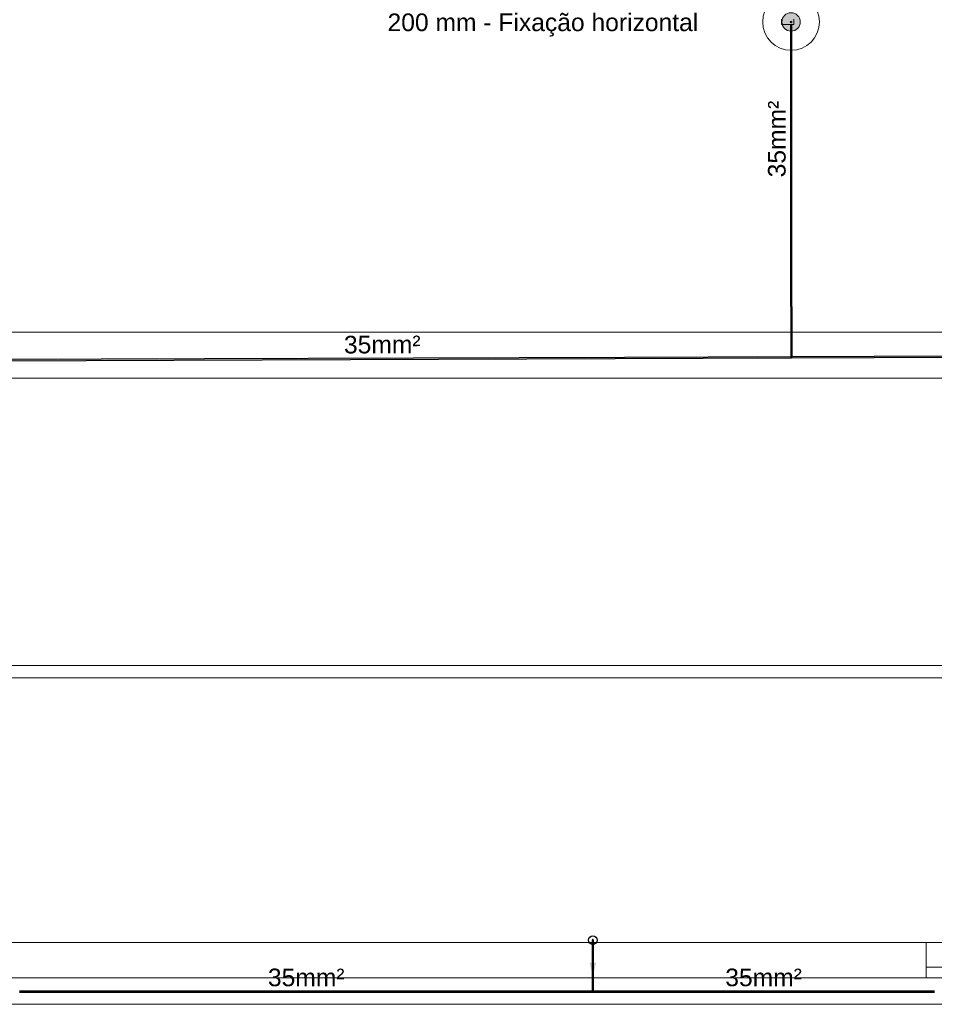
# Model space of a CAD drawing. Header units: millimetres. Extents: x 4477830 to 4478275, y -30323838 to -30323445.
# Tile 41 of 124: x 4477978 to 4477989, y -30323632 to -30323621. Entities that reach past the tile are written whole.
import ezdxf

# ---------------------------------------------------------------- set-up
doc = ezdxf.new("R2010")
doc.units = ezdxf.units.MM
doc.linetypes.add('NULL', pattern=[0])
for name, color, linetype, lineweight in [('IFC-Parede padrão-Contorno', 44, 'Continuous', 5), ('IFC-Parede-Contorno', 42, 'Continuous', 5), ('Nível 1', 7, 'Continuous', 0), ('P-Simbol', 5, 'Continuous', 20), ('PR-Captor', 9, 'Continuous', 18), ('PR-Condutos', 150, 'Continuous', 25), ('PR-Textos conduto', 7, 'Continuous', 9), ('Textos', 7, 'Continuous', 9)]:
    doc.layers.add(name, color=color, linetype=linetype, lineweight=lineweight)
doc.styles.add('ARIAL', font='arial.ttf')

msp = doc.modelspace()

# ---------------------------------------------------------------- hatches: boundary and pattern name
at = {"layer": 'P-Simbol', "linetype": 'Continuous'}
msp.add_hatch(color=5, dxfattribs=at).paths.add_polyline_path([(4477987.151, -30323621.32), (4477987.15, -30323621.311), (4477987.149, -30323621.301), (4477987.147, -30323621.293), (4477987.145, -30323621.284), (4477987.141, -30323621.275), (4477987.137, -30323621.267), (4477987.132, -30323621.26), (4477987.126, -30323621.252), (4477987.12, -30323621.246), (4477987.113, -30323621.239), (4477987.106, -30323621.234), (4477987.098, -30323621.229), (4477987.09, -30323621.225), (4477987.082, -30323621.221), (4477987.073, -30323621.218), (4477987.064, -30323621.216), (4477987.055, -30323621.215), (4477987.046, -30323621.215), (4477987.037, -30323621.215), (4477987.028, -30323621.216), (4477987.019, -30323621.218), (4477987.01, -30323621.221), (4477987.002, -30323621.225), (4477986.994, -30323621.229), (4477986.986, -30323621.234), (4477986.979, -30323621.239), (4477986.972, -30323621.246), (4477986.966, -30323621.252), (4477986.96, -30323621.26), (4477986.955, -30323621.267), (4477986.951, -30323621.275), (4477986.948, -30323621.284), (4477986.945, -30323621.293), (4477986.943, -30323621.301), (4477986.942, -30323621.311), (4477986.941, -30323621.32), (4477986.942, -30323621.329), (4477986.943, -30323621.338), (4477986.945, -30323621.347), (4477986.948, -30323621.355), (4477986.951, -30323621.364), (4477986.955, -30323621.372), (4477986.96, -30323621.38), (4477986.966, -30323621.387), (4477986.972, -30323621.394), (4477986.979, -30323621.4), (4477986.986, -30323621.405), (4477986.994, -30323621.41), (4477987.002, -30323621.415), (4477987.01, -30323621.418), (4477987.019, -30323621.421), (4477987.028, -30323621.423), (4477987.037, -30323621.424), (4477987.046, -30323621.424), (4477987.055, -30323621.424), (4477987.064, -30323621.423), (4477987.073, -30323621.421), (4477987.082, -30323621.418), (4477987.09, -30323621.415), (4477987.098, -30323621.41), (4477987.106, -30323621.405), (4477987.113, -30323621.4), (4477987.12, -30323621.394), (4477987.126, -30323621.387), (4477987.132, -30323621.38), (4477987.137, -30323621.372), (4477987.141, -30323621.364), (4477987.145, -30323621.355), (4477987.147, -30323621.347), (4477987.149, -30323621.338), (4477987.15, -30323621.329)])
at = {"layer": 'PR-Condutos', "linetype": 'Continuous', "true_color": 0x105689}
for points in [[(4477987.04, -30323623.976), (4477987.041, -30323621.35), (4477987.04, -30323621.35)], [(4477987.041, -30323623.976), (4477987.043, -30323621.35), (4477987.041, -30323621.35)], [(4477987.043, -30323623.976), (4477987.045, -30323621.35), (4477987.043, -30323621.35)], [(4477987.045, -30323623.976), (4477987.048, -30323621.35), (4477987.045, -30323621.35)], [(4477987.051, -30323623.971), (4477987.05, -30323621.4), (4477987.05, -30323621.35), (4477987.048, -30323621.35), (4477987.048, -30323623.964)], [(4477987.051, -30323623.976), (4477987.052, -30323621.35), (4477987.05, -30323621.35)], [(4477987.053, -30323621.913), (4477987.053, -30323623.976), (4477987.053, -30323621.399), (4477987.052, -30323621.35), (4477987.052, -30323623.976)], [(4477987.053, -30323623.976), (4477987.053, -30323621.399), (4477987.053, -30323621.35)], [(4477987.04, -30323623.974), (4477987.041, -30323623.972), (4477987.041, -30323621.4)], [(4477987.041, -30323623.97), (4477987.041, -30323621.4), (4477987.041, -30323621.4)], [(4477987.041, -30323623.971), (4477987.043, -30323623.969), (4477987.043, -30323621.4)], [(4477987.043, -30323623.96), (4477987.043, -30323621.4), (4477987.043, -30323621.4)], [(4477987.043, -30323623.969), (4477987.045, -30323623.969), (4477987.045, -30323621.4)], [(4477987.045, -30323623.947), (4477987.045, -30323621.4), (4477987.045, -30323621.4)], [(4477987.048, -30323623.969), (4477987.048, -30323621.4), (4477987.045, -30323623.947)], [(4477987.048, -30323623.934), (4477987.048, -30323621.4), (4477987.048, -30323621.4)], [(4477987.05, -30323621.4), (4477987.05, -30323621.4), (4477987.051, -30323623.976)], [(4477987.052, -30323623.973), (4477987.052, -30323621.399), (4477987.051, -30323623.97)], [(4477987.052, -30323621.399), (4477987.052, -30323621.399), (4477987.052, -30323623.976)], [(4477987.053, -30323623.975), (4477987.053, -30323621.399), (4477987.053, -30323623.934)], [(4477987.052, -30323623.973), (4477987.053, -30323623.974), (4477987.053, -30323621.913)], [(4477987.044, -30323625.124), (4477987.041, -30323623.982), (4477987.04, -30323623.976)], [(4477987.041, -30323623.982), (4477987.045, -30323625.124), (4477987.043, -30323623.992)], [(4477987.041, -30323623.982), (4477987.044, -30323625.117), (4477987.045, -30323625.117)], [(4477987.043, -30323623.992), (4477987.047, -30323625.124), (4477987.045, -30323623.976)], [(4477987.047, -30323625.117), (4477987.043, -30323623.992), (4477987.045, -30323625.117)], [(4477987.046, -30323624.007), (4477987.045, -30323623.976), (4477987.049, -30323625.124)], [(4477987.047, -30323625.117), (4477987.049, -30323625.124), (4477987.045, -30323623.976)], [(4477987.049, -30323624.902), (4477987.046, -30323623.976), (4477987.049, -30323625.124)], [(4477987.048, -30323623.976), (4477987.046, -30323623.976), (4477987.049, -30323624.902)], [(4477987.052, -30323625.085), (4477987.048, -30323623.976), (4477987.049, -30323625.117)], [(4477987.052, -30323625.124), (4477987.051, -30323623.976), (4477987.048, -30323623.976)], [(4477987.052, -30323623.976), (4477987.051, -30323623.976), (4477987.052, -30323625.124), (4477987.053, -30323624.558), (4477987.055, -30323625.124), (4477987.053, -30323624.247), (4477987.056, -30323625.124)], [(4477987.052, -30323623.976), (4477987.056, -30323625.124), (4477987.053, -30323623.976)], [(4477987.053, -30323623.976), (4477987.056, -30323625.117), (4477987.057, -30323625.117)], [(4477987.053, -30323624.247), (4477987.055, -30323625.117), (4477987.056, -30323625.117)], [(4477987.053, -30323624.558), (4477987.052, -30323625.117), (4477987.055, -30323625.124)], [(4477977.758, -30323625.149), (4477981.67, -30323625.136), (4477987.05, -30323625.117)], [(4477977.761, -30323625.15), (4477978.011, -30323625.149), (4477977.774, -30323625.152), (4477982.053, -30323625.136), (4477987.05, -30323625.118), (4477981.67, -30323625.136)], [(4477977.761, -30323625.152), (4477987.044, -30323625.122), (4477987.05, -30323625.12), (4477982.053, -30323625.136)], [(4477983.551, -30323625.136), (4477987.026, -30323625.124), (4477986.697, -30323625.124), (4477987.05, -30323625.122), (4477982.722, -30323625.136), (4477977.761, -30323625.155)], [(4477987.05, -30323625.125), (4477983.551, -30323625.136), (4477977.761, -30323625.157)], [(4477977.773, -30323625.163), (4477987.05, -30323625.13), (4477987.05, -30323625.129), (4477977.804, -30323625.162)], [(4477977.774, -30323625.162), (4477987.05, -30323625.129), (4477987.05, -30323625.125), (4477977.78, -30323625.157)], [(4477978.002, -30323625.149), (4477981.67, -30323625.136), (4477977.774, -30323625.149)], [(4477977.779, -30323625.157), (4477983.551, -30323625.136), (4477977.775, -30323625.156)], [(4477977.775, -30323625.152), (4477977.777, -30323625.155), (4477982.722, -30323625.136)], [(4477977.779, -30323625.155), (4477977.778, -30323625.156), (4477983.551, -30323625.136)], [(4477981.67, -30323625.136), (4477987.044, -30323625.118), (4477987.044, -30323625.117)], [(4477982.053, -30323625.136), (4477987.044, -30323625.12), (4477987.05, -30323625.118)], [(4477983.551, -30323625.136), (4477986.136, -30323625.128), (4477987.04, -30323625.124)], [(4477986.136, -30323625.128), (4477987.044, -30323625.125), (4477987.047, -30323625.124)], [(4477987.044, -30323625.122), (4477986.697, -30323625.124), (4477987.044, -30323625.124)], [(4477987.05, -30323625.117), (4477998.254, -30323625.074), (4477998.254, -30323625.073)], [(4477987.05, -30323625.118), (4477998.254, -30323625.075), (4477998.254, -30323625.074)], [(4477987.05, -30323625.12), (4477998.254, -30323625.078), (4477998.254, -30323625.075)], [(4477987.05, -30323625.122), (4477987.05, -30323625.125), (4477998.273, -30323625.081), (4477996.712, -30323625.086), (4477998.254, -30323625.078)], [(4477998.057, -30323625.079), (4477998.254, -30323625.078), (4477987.05, -30323625.12)], [(4477998.239, -30323625.086), (4477998.254, -30323625.081), (4477987.05, -30323625.125), (4477987.05, -30323625.13), (4477998.149, -30323625.086)], [(4477987.052, -30323625.085), (4477987.05, -30323625.117), (4477987.052, -30323625.124)], [(4477987.05, -30323625.13), (4477998.152, -30323625.086), (4477998.149, -30323625.086)], [(4477998.273, -30323625.074), (4477987.057, -30323625.117), (4477987.057, -30323625.118)], [(4477987.057, -30323625.12), (4477998.273, -30323625.075), (4477987.057, -30323625.118)], [(4477987.057, -30323625.122), (4477998.273, -30323625.078), (4477987.057, -30323625.12)], [(4477984.791, -30323632.31), (4477984.792, -30323632.317), (4477984.802, -30323632.317), (4477984.802, -30323631.733), (4477984.791, -30323631.733)], [(4477984.803, -30323631.733), (4477984.802, -30323631.733), (4477984.802, -30323632.31), (4477984.803, -30323632.317)], [(4477984.803, -30323632.31), (4477984.804, -30323631.733), (4477984.803, -30323631.733)], [(4477984.804, -30323631.733), (4477984.803, -30323632.31), (4477984.804, -30323632.31)], [(4477984.804, -30323631.733), (4477984.804, -30323631.733), (4477984.803, -30323632.317)], [(4477984.797, -30323632.133), (4477984.836, -30323631.988), (4477984.758, -30323631.988)], [(4477978.297, -30323632.311), (4477984.797, -30323632.311), (4477978.295, -30323632.31)], [(4477978.295, -30323632.31), (4477984.791, -30323632.311), (4477984.791, -30323632.31)], [(4477978.295, -30323632.311), (4477984.791, -30323632.312), (4477984.797, -30323632.311)], [(4477978.297, -30323632.311), (4477978.299, -30323632.312), (4477984.797, -30323632.312)], [(4477978.299, -30323632.312), (4477978.301, -30323632.314), (4477984.797, -30323632.314)], [(4477978.382, -30323632.314), (4477978.312, -30323632.314), (4477978.303, -30323632.317)], [(4477978.303, -30323632.314), (4477984.791, -30323632.317), (4477984.797, -30323632.314)], [(4477978.303, -30323632.32), (4477984.797, -30323632.32), (4477978.308, -30323632.317)], [(4477984.797, -30323632.317), (4477978.382, -30323632.314), (4477978.308, -30323632.317)], [(4477978.31, -30323632.312), (4477984.791, -30323632.314), (4477984.797, -30323632.312)], [(4477984.791, -30323632.32), (4477984.797, -30323632.317), (4477978.356, -30323632.317)], [(4477978.357, -30323632.317), (4477978.357, -30323632.317), (4477984.791, -30323632.317)], [(4477988.672, -30323632.31), (4477984.797, -30323632.31), (4477988.67, -30323632.311)], [(4477988.657, -30323632.312), (4477984.804, -30323632.311), (4477984.797, -30323632.312)], [(4477988.67, -30323632.311), (4477984.797, -30323632.311), (4477988.657, -30323632.312)], [(4477984.797, -30323632.312), (4477984.797, -30323632.314), (4477988.663, -30323632.314), (4477988.667, -30323632.312)], [(4477988.662, -30323632.314), (4477984.797, -30323632.314), (4477984.797, -30323632.317), (4477988.659, -30323632.317)], [(4477988.663, -30323632.32), (4477988.665, -30323632.317), (4477984.797, -30323632.317)], [(4477988.666, -30323632.322), (4477988.666, -30323632.32), (4477984.797, -30323632.317), (4477984.797, -30323632.32)], [(4477988.672, -30323632.311), (4477984.804, -30323632.31), (4477984.804, -30323632.311)], [(4477984.797, -30323632.322), (4477984.797, -30323632.32), (4477978.295, -30323632.32), (4477978.299, -30323632.322)], [(4477984.797, -30323632.323), (4477978.295, -30323632.323), (4477984.797, -30323632.324)], [(4477978.295, -30323632.324), (4477984.797, -30323632.324), (4477978.297, -30323632.323)], [(4477984.797, -30323632.323), (4477978.299, -30323632.322), (4477978.297, -30323632.323)], [(4477978.31, -30323632.322), (4477984.797, -30323632.323), (4477984.797, -30323632.322)], [(4477988.668, -30323632.323), (4477988.657, -30323632.322), (4477984.797, -30323632.32), (4477984.797, -30323632.322)], [(4477984.797, -30323632.322), (4477984.797, -30323632.323), (4477988.672, -30323632.323)], [(4477988.67, -30323632.323), (4477984.797, -30323632.323), (4477988.67, -30323632.324)], [(4477984.797, -30323632.323), (4477984.797, -30323632.324), (4477988.672, -30323632.324)]]:
    msp.add_hatch(color=146, dxfattribs=at).paths.add_polyline_path(points)

# ---------------------------------------------------------------- linework, layer by layer
at = {"layer": 'IFC-Parede padrão-Contorno', "color": 8, "lineweight": 5}
for p, q in [((4477977.918, -30323628.617), (4477989.35, -30323628.617)), ((4477977.918, -30323628.757), (4477989.35, -30323628.757)), ((4477988.578, -30323631.758), (4477989.35, -30323631.758)), ((4477988.578, -30323632.038), (4477988.578, -30323631.758)), ((4477988.578, -30323632.16), (4477988.578, -30323632.038)), ((4477988.578, -30323632.038), (4477989.35, -30323632.038))]:
    msp.add_line(p, q, dxfattribs=at)
at = {"layer": 'IFC-Parede-Contorno', "color": 8, "lineweight": 5}
for p, q in [((4477977.918, -30323631.758), (4477979.12, -30323631.758)), ((4477977.918, -30323631.758), (4477988.658, -30323631.758)), ((4477977.918, -30323632.16), (4477988.94, -30323632.16)), ((4477977.918, -30323632.46), (4477990.5, -30323632.46))]:
    msp.add_line(p, q, dxfattribs=at)
at = {"layer": 'Nível 1', "color": 8, "lineweight": 5}
for p, q in [((4477977.918, -30323624.838), (4478024.831, -30323624.838)), ((4478024.836, -30323625.36), (4477977.918, -30323625.36))]:
    msp.add_line(p, q, dxfattribs=at)
at = {"layer": 'P-Simbol'}
for radius in [0.322, 0.105, 0.105, 0.105]:
    msp.add_circle((4477987.046, -30323621.32), radius, dxfattribs=at)
at = {"layer": 'PR-Captor', "color": 5}
for p, q in [((4477986.936, -30323621.29), (4477986.936, -30323621.35)), ((4477986.936, -30323621.35), (4477987.04, -30323621.35)), ((4477987.04, -30323621.316), (4477987.036, -30323621.32)), ((4477987.036, -30323621.32), (4477987.04, -30323621.323)), ((4477987.046, -30323621.31), (4477987.04, -30323621.316)), ((4477987.04, -30323621.323), (4477987.046, -30323621.33)), ((4477987.04, -30323621.35), (4477987.053, -30323621.35)), ((4477987.053, -30323621.316), (4477987.046, -30323621.31)), ((4477987.046, -30323621.33), (4477987.053, -30323621.323)), ((4477987.056, -30323621.32), (4477987.053, -30323621.316)), ((4477987.053, -30323621.323), (4477987.056, -30323621.32)), ((4477987.053, -30323621.35), (4477987.076, -30323621.35)), ((4477987.076, -30323621.3), (4477987.076, -30323621.29)), ((4477987.076, -30323621.34), (4477987.076, -30323621.3)), ((4477987.076, -30323621.35), (4477987.076, -30323621.34))]:
    msp.add_line(p, q, dxfattribs=at)
at = {"layer": 'PR-Condutos', "color": 146, "true_color": 0x105689}
for p, q in [((4477987.04, -30323621.35), (4477987.04, -30323621.399)), ((4477987.053, -30323621.399), (4477987.053, -30323621.35)), ((4477987.053, -30323621.399), (4477987.053, -30323621.35)), ((4477987.04, -30323621.399), (4477987.04, -30323623.976)), ((4477987.053, -30323623.976), (4477987.053, -30323621.399)), ((4477987.04, -30323623.975), (4477987.039, -30323623.976)), ((4477987.039, -30323623.976), (4477987.039, -30323623.976)), ((4477987.039, -30323623.976), (4477987.039, -30323623.976)), ((4477987.039, -30323623.976), (4477987.04, -30323623.976)), ((4477987.039, -30323623.976), (4477987.039, -30323623.976)), ((4477987.039, -30323623.976), (4477987.039, -30323623.976)), ((4477987.042, -30323623.971), (4477987.04, -30323623.973)), ((4477987.04, -30323623.973), (4477987.04, -30323623.975)), ((4477987.041, -30323623.976), (4477987.04, -30323623.976)), ((4477987.04, -30323623.976), (4477987.04, -30323623.976)), ((4477987.04, -30323623.976), (4477987.04, -30323623.976)), ((4477987.04, -30323623.976), (4477987.04, -30323623.976)), ((4477987.04, -30323623.976), (4477987.044, -30323625.124)), ((4477987.043, -30323623.976), (4477987.041, -30323623.976)), ((4477987.044, -30323623.969), (4477987.042, -30323623.971)), ((4477987.045, -30323623.976), (4477987.043, -30323623.976)), ((4477987.047, -30323623.969), (4477987.044, -30323623.969)), ((4477987.046, -30323623.976), (4477987.045, -30323623.976)), ((4477987.048, -30323623.976), (4477987.046, -30323623.976)), ((4477987.049, -30323623.97), (4477987.047, -30323623.969)), ((4477987.051, -30323623.976), (4477987.048, -30323623.976)), ((4477987.051, -30323623.972), (4477987.049, -30323623.97)), ((4477987.053, -30323623.974), (4477987.051, -30323623.972)), ((4477987.052, -30323623.976), (4477987.051, -30323623.976)), ((4477987.053, -30323623.976), (4477987.052, -30323623.976)), ((4477987.053, -30323623.976), (4477987.053, -30323623.974)), ((4477987.057, -30323625.117), (4477987.053, -30323623.976)), ((4477987.053, -30323623.976), (4477987.053, -30323623.976)), ((4477981.569, -30323625.136), (4477977.758, -30323625.149)), ((4477977.809, -30323625.163), (4477987.05, -30323625.13)), ((4477985.157, -30323625.124), (4477981.569, -30323625.136)), ((4477987.05, -30323625.117), (4477985.157, -30323625.124)), ((4477987.047, -30323625.124), (4477987.049, -30323625.124)), ((4477987.049, -30323625.124), (4477987.05, -30323625.124)), ((4477998.254, -30323625.073), (4477987.05, -30323625.117)), ((4477987.05, -30323625.13), (4477998.152, -30323625.086)), ((4477987.05, -30323625.123), (4477987.05, -30323625.122)), ((4477987.05, -30323625.122), (4477987.05, -30323625.124)), ((4477987.05, -30323625.125), (4477987.05, -30323625.124)), ((4477987.05, -30323625.124), (4477987.05, -30323625.124)), ((4477987.05, -30323625.124), (4477987.05, -30323625.123)), ((4477987.05, -30323625.124), (4477987.05, -30323625.125)), ((4477987.05, -30323625.124), (4477987.05, -30323625.124)), ((4477987.05, -30323625.124), (4477987.052, -30323625.124)), ((4477987.05, -30323625.124), (4477987.05, -30323625.124)), ((4477987.05, -30323625.124), (4477987.05, -30323625.124)), ((4477987.05, -30323625.124), (4477987.05, -30323625.124)), ((4477987.05, -30323625.127), (4477987.05, -30323625.125)), ((4477987.05, -30323625.125), (4477987.05, -30323625.127)), ((4477987.05, -30323625.129), (4477987.05, -30323625.127)), ((4477987.05, -30323625.127), (4477987.05, -30323625.129)), ((4477987.05, -30323625.13), (4477987.05, -30323625.129)), ((4477987.05, -30323625.129), (4477987.05, -30323625.13)), ((4477987.052, -30323625.124), (4477987.053, -30323625.124)), ((4477984.791, -30323631.732), (4477984.79, -30323631.733)), ((4477984.793, -30323631.728), (4477984.791, -30323631.73)), ((4477984.791, -30323631.73), (4477984.791, -30323631.732)), ((4477984.792, -30323631.733), (4477984.791, -30323631.733)), ((4477984.791, -30323631.733), (4477984.791, -30323632.31)), ((4477984.794, -30323631.733), (4477984.792, -30323631.733)), ((4477984.795, -30323631.726), (4477984.793, -30323631.728)), ((4477984.796, -30323631.733), (4477984.794, -30323631.733)), ((4477984.798, -30323631.726), (4477984.795, -30323631.726)), ((4477984.797, -30323631.733), (4477984.796, -30323631.733)), ((4477984.799, -30323631.733), (4477984.797, -30323631.733)), ((4477984.8, -30323631.727), (4477984.798, -30323631.726)), ((4477984.802, -30323631.733), (4477984.799, -30323631.733)), ((4477984.802, -30323631.729), (4477984.8, -30323631.727)), ((4477984.804, -30323631.731), (4477984.802, -30323631.729)), ((4477984.803, -30323631.733), (4477984.802, -30323631.733)), ((4477984.804, -30323631.733), (4477984.803, -30323631.733)), ((4477984.804, -30323631.734), (4477984.804, -30323631.731)), ((4477984.804, -30323632.31), (4477984.804, -30323631.733)), ((4477984.804, -30323631.733), (4477984.804, -30323631.733)), ((4477978.297, -30323632.311), (4477978.294, -30323632.31)), ((4477984.791, -30323632.31), (4477978.295, -30323632.31)), ((4477978.299, -30323632.312), (4477978.297, -30323632.311)), ((4477978.301, -30323632.314), (4477978.299, -30323632.312)), ((4477978.301, -30323632.317), (4477978.301, -30323632.314)), ((4477978.301, -30323632.32), (4477978.301, -30323632.317)), ((4477984.794, -30323632.317), (4477984.796, -30323632.317)), ((4477984.796, -30323632.317), (4477984.797, -30323632.317)), ((4477988.672, -30323632.31), (4477984.797, -30323632.31)), ((4477984.797, -30323632.312), (4477984.797, -30323632.311)), ((4477984.797, -30323632.314), (4477984.797, -30323632.312)), ((4477984.797, -30323632.312), (4477984.797, -30323632.314)), ((4477984.797, -30323632.317), (4477984.797, -30323632.314)), ((4477984.797, -30323632.314), (4477984.797, -30323632.317)), ((4477984.797, -30323632.32), (4477984.797, -30323632.317)), ((4477984.797, -30323632.317), (4477984.799, -30323632.317)), ((4477984.797, -30323632.317), (4477984.797, -30323632.32)), ((4477984.799, -30323632.317), (4477984.802, -30323632.317)), ((4477988.666, -30323632.314), (4477988.665, -30323632.317)), ((4477988.665, -30323632.317), (4477988.666, -30323632.32)), ((4477988.667, -30323632.312), (4477988.666, -30323632.314)), ((4477988.67, -30323632.311), (4477988.667, -30323632.312)), ((4477988.672, -30323632.31), (4477988.67, -30323632.311)), ((4477978.294, -30323632.324), (4477978.297, -30323632.323)), ((4477978.295, -30323632.324), (4477984.797, -30323632.324)), ((4477978.297, -30323632.323), (4477978.299, -30323632.322)), ((4477978.299, -30323632.322), (4477978.301, -30323632.32)), ((4477984.797, -30323632.322), (4477984.797, -30323632.32)), ((4477984.797, -30323632.32), (4477984.797, -30323632.322)), ((4477984.797, -30323632.323), (4477984.797, -30323632.322)), ((4477984.797, -30323632.322), (4477984.797, -30323632.323)), ((4477984.797, -30323632.324), (4477984.797, -30323632.323)), ((4477984.797, -30323632.323), (4477984.797, -30323632.324)), ((4477984.797, -30323632.324), (4477988.672, -30323632.324)), ((4477988.666, -30323632.32), (4477988.667, -30323632.322)), ((4477988.667, -30323632.322), (4477988.67, -30323632.323)), ((4477988.67, -30323632.323), (4477988.672, -30323632.324))]:
    msp.add_line(p, q, dxfattribs=at)
at = {"layer": 'PR-Condutos'}
msp.add_lwpolyline([(4477984.797, -30323631.783), (4477984.797, -30323632.133)], dxfattribs=at)
msp.add_circle((4477984.797, -30323631.733), 0.05, dxfattribs=at)

# ---------------------------------------------------------------- texts
at = {"layer": 'PR-Textos conduto', "linetype": 'NULL', "char_height": 0.2, "width": 1.73841, "attachment_point": 8, "line_spacing_factor": 0.6, "style": 'ARIAL'}
for insert, rotation in [((4477986.987, -30323622.648), 90.0002), ((4477982.409, -30323625.081), 0.2005)]:
    msp.add_mtext('35mm²', dxfattribs=dict(at, insert=insert, rotation=rotation))
for insert in [(4477981.546, -30323632.258), (4477986.734, -30323632.258)]:
    msp.add_mtext('35mm²', dxfattribs=dict(at, insert=insert))
at = {"layer": 'Textos', "linetype": 'NULL', "insert": (4477985.993, -30323621.486), "char_height": 0.2, "width": 7.04878, "attachment_point": 9, "line_spacing_factor": 0.6, "style": 'ARIAL'}
msp.add_mtext('200 mm - Fixação horizontal', dxfattribs=at)

doc.saveas('drawing.dxf')
